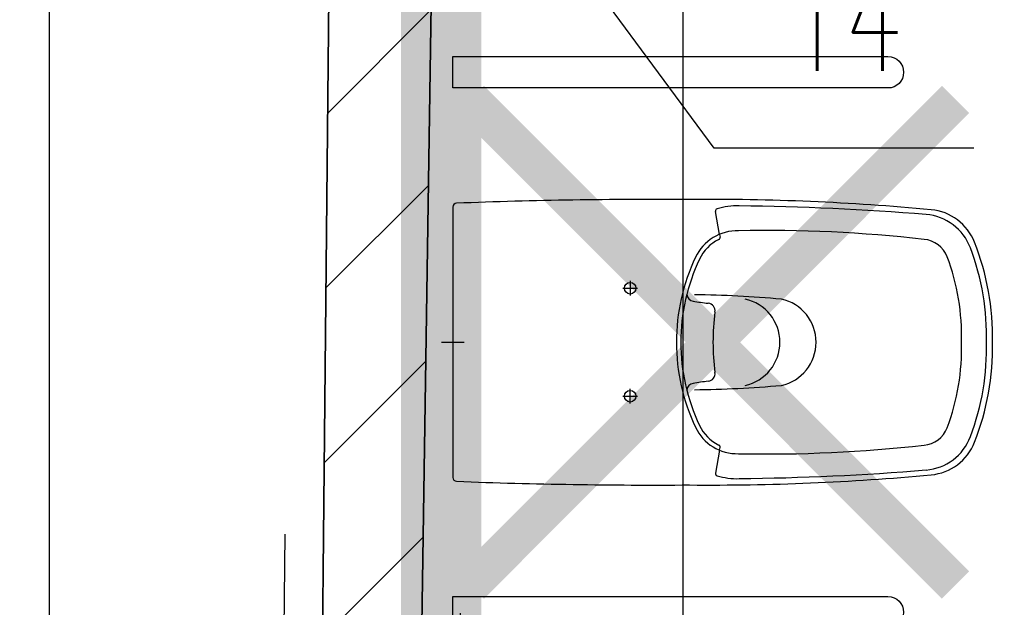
# Model space of a CAD drawing. Header units: millimetres. Extents: x 19887 to 192597, y -14203 to 39042.
# Tile 106 of 256: x 39741 to 39925, y -10620 to -10510. Entities that reach past the tile are written whole.
import ezdxf

# ---------------------------------------------------------------- set-up
doc = ezdxf.new("R2010")
doc.units = ezdxf.units.MM
doc.linetypes.add('ACAD_ISO03W100', pattern=[30, 12, -18])
doc.linetypes.add('DASHED2', pattern=[9.525, 6.35, -3.175])
doc.layers.get('Defpoints').update_dxf_attribs({"color": 4})
for name, color, linetype in [('A_DBA-RAMKI', 6, 'Continuous'), ('Sufit podwieszany', 252, 'Continuous'), ('Wymiarowanie', 3, 'Continuous'), ('Wypełnienie', 252, 'Continuous')]:
    doc.layers.add(name, color=color, linetype=linetype)
for name, color, linetype, lineweight in [('A_DBA_URZADZENIA SANITARNE', 5, 'Continuous', 25), ('Basen_rzut_poziom_1_obrys', 252, 'Continuous', 35), ('USUNIĘCIA', 10, 'Continuous', 0)]:
    doc.layers.add(name, color=color, linetype=linetype, lineweight=lineweight)
doc.styles.add('ROMANS', font='romans.shx', dxfattribs={"width": 0.6})
doc.styles.get("Standard").update_dxf_attribs({"font": 'arial.ttf'})
doc.dimstyles.new('000001FB70622F18', dxfattribs={"dimtxt": 20, "dimasz": 5, "dimexe": 5, "dimexo": 1, "dimgap": 20, "dimtad": 1, "dimtoh": 1, "dimdec": 0, "dimtxsty": 'Standard', "dimblk": 'OBLIQUE', "dimcen": 0, "dimdle": 5, "dimclrd": 252, "dimclre": 252, "dimclrt": 252, "dimadec": 0, "dimazin": 0, "dimtfac": 1, "dimtdec": 0, "dimtmove": 0, "dimatfit": 3, "dimldrblk": 'OBLIQUE', "dimfxl": 150, "dimfxlon": 1, "dimlwd": 25, "dimlwe": 25, "dimarcsym": 1})

# ---------------------------------------------------------------- blocks, each defined once
blk = doc.blocks.new('_Oblique')
at = {"color": 0, "linetype": 'ByBlock', "lineweight": -2}
blk.add_line((-0.5, -0.5), (0.5, 0.5), dxfattribs=at)
blk = doc.blocks.new('*D694')
at = {"layer": 'Defpoints', "color": 0}
for p in [(2481.49, -4046.88), (2467.7, -4063.67), (2481.49, -4073.91)]:
    blk.add_point(p, dxfattribs=at)
at = {"layer": 'Wymiarowanie', "color": 252, "linetype": 'Continuous', "lineweight": 25}
for p, q in [((2481.49, -4047.88), (2481.49, -4078.91)), ((2467.7, -4064.67), (2467.7, -4078.91)), ((2462.7, -4073.91), (2486.49, -4073.91)), ((2467.7, -4073.91), (2462.7, -4073.91)), ((2517.2, -4131.59), (2474.6, -4073.91)), ((2481.49, -4073.91), (2486.49, -4073.91)), ((2550.92, -4131.59), (2517.2, -4131.59))]:
    blk.add_line(p, q, dxfattribs=at)
at = {"layer": 'Wymiarowanie', "color": 252, "linetype": 'ByBlock', "lineweight": 25, "xscale": 5, "yscale": 5, "zscale": 5}
blk.add_blockref('_Oblique', (2467.7, -4073.91), dxfattribs=at)
at = {"layer": 'Wymiarowanie', "color": 252, "linetype": 'ByBlock', "lineweight": 25, "xscale": 5, "yscale": 5, "zscale": 5, "rotation": 180}
blk.add_blockref('_Oblique', (2481.49, -4073.91), dxfattribs=at)
at = {"layer": 'Wymiarowanie', "color": 252, "insert": (2534.06, -4114.09), "char_height": 15, "attachment_point": 5, "style": 'ROMANS'}
blk.add_mtext('14', dxfattribs=at)
blk = doc.blocks.new('*D716')
at = {"layer": 'Defpoints', "color": 0}
for p in [(2354.27, -4047.21), (2476.63, -4368.67), (2513.17, -4368.67)]:
    blk.add_point(p, dxfattribs=at)
at = {"layer": 'Wymiarowanie', "color": 252, "linetype": 'Continuous', "lineweight": 25}
for p, q in [((2513.17, -4042.21), (2513.17, -4373.67)), ((2363.17, -4047.21), (2518.17, -4047.21)), ((2477.63, -4368.67), (2518.17, -4368.67))]:
    blk.add_line(p, q, dxfattribs=at)
at = {"layer": 'Wymiarowanie', "color": 252, "linetype": 'ByBlock', "lineweight": 25, "xscale": 5, "yscale": 5, "zscale": 5}
for p, rotation in [((2513.17, -4047.21), 90), ((2513.17, -4368.67), 270)]:
    blk.add_blockref('_Oblique', p, dxfattribs=dict(at, rotation=rotation))
at = {"layer": 'Wymiarowanie', "color": 252, "insert": (2530.67, -4207.94), "char_height": 15, "attachment_point": 5, "rotation": 270, "style": 'ROMANS'}
blk.add_mtext('321', dxfattribs=at)
blk = doc.blocks.new('*D722')
at = {"layer": 'Defpoints', "color": 0}
for p in [(2467.7, -4063.67), (2430.95, -4396.62), (2464.4, -4396.62)]:
    blk.add_point(p, dxfattribs=at)
at = {"layer": 'Wymiarowanie', "color": 252, "linetype": 'Continuous', "lineweight": 25}
for p, q in [((2430.95, -4058.67), (2430.95, -4401.62)), ((2466.7, -4063.67), (2425.95, -4063.67)), ((2463.4, -4396.62), (2425.95, -4396.62))]:
    blk.add_line(p, q, dxfattribs=at)
at = {"layer": 'Wymiarowanie', "color": 252, "linetype": 'ByBlock', "lineweight": 25, "xscale": 5, "yscale": 5, "zscale": 5}
for p, rotation in [((2430.95, -4063.67), 90), ((2430.95, -4396.62), 270)]:
    blk.add_blockref('_Oblique', p, dxfattribs=dict(at, rotation=rotation))
at = {"layer": 'Wymiarowanie', "color": 252, "insert": (2413.45, -4230.14), "char_height": 15, "attachment_point": 5, "rotation": 90, "style": 'ROMANS'}
blk.add_mtext('333', dxfattribs=at)
blk = doc.blocks.new('G$CF5E15B28')
at = {"layer": 'Wypełnienie'}
h = blk.add_hatch(dxfattribs=at)
h.set_pattern_fill('ANSI31', color=253, scale=5, angle=90)
h.set_pattern_definition([(45, (-31599.654, -23084.227), (-11.22532, 11.22532), [])])
h.paths.add_polyline_path([(2527.78, -3792.93), (385.45, -3790.77), (385.45, -3821.86), (390.83, -3821.6), (391.95, -3911.6), (407.97, -3911.6), (408.51, -3823.06), (1217.59, -3822.83), (1217.59, -4029.44), (1060.17, -4028.42), (1060.17, -4064.91), (1091.26, -4064.91), (1091.26, -4043.43), (1216.23, -4043.43), (1216.23, -4063.03), (1229.37, -4063.03), (1229.37, -3822.83), (2344.27, -3822.51), (2342.25, -4063.67), (2467.7, -4063.67), (2464.4, -4396.62), (2455.31, -4396.62), (2455.89, -4416.87), (2453.74, -4416.87), (2453.74, -4424.34), (2581.42, -4423.94), (2581.42, -4414.9), (2578.51, -4414.9), (2579, -4396.25), (2505.98, -4396.25), (2505.68, -4368.36), (2476.63, -4368.67), (2481.49, -4046.88), (2354.27, -4047.21), (2356.87, -3822.5), (2527.78, -3822.31)])
at = {"layer": 'Basen_rzut_poziom_1_obrys', "color": 253, "elevation": 0}
for points in [[(2481.49, -4046.88), (2476.63, -4368.67)], [(2455.31, -4396.62), (2464.4, -4396.62), (2467.7, -4063.67)]]:
    blk.add_lwpolyline(points, dxfattribs=at)
at = {"layer": 'Sufit podwieszany', "color": 253, "linetype": 'ACAD_ISO03W100', "ltscale": 5, "elevation": 0}
for points in [[(2486.49, -4041.88), (2481.7, -4363.62)], [(2450.31, -4391.62), (2459.45, -4391.62), (2462.65, -4068.67)]]:
    blk.add_lwpolyline(points, dxfattribs=at)
at = {"layer": 'Wymiarowanie', "color": 253}
for base, p1, p2, override, picture, middle in [((2513.17, -4368.67, 0), (2354.27, -4047.21, 0), (2476.63, -4368.67, 0), {"dimtxt": 15, "dimgap": 10, "dimtad": 2, "dimtxsty": 'ROMANS', "dimtmove": 1}, '*D716', (2530.67, -4207.94, 0)), ((2430.95, -4396.62, 0), (2467.7, -4063.67, 0), (2464.4, -4396.62, 0), {"dimtxt": 15, "dimgap": 10, "dimtxsty": 'ROMANS'}, '*D722', (2413.45, -4230.14, 0))]:
    dim = blk.add_linear_dim(base=base, p1=p1, p2=p2, angle=90, dimstyle='000001FB70622F18', override=override, dxfattribs=at)
    dim.commit()
    dim.dimension.update_dxf_attribs({"geometry": picture, "text_midpoint": middle})
dim = blk.add_linear_dim(base=(2481.49, -4073.91, 0), p1=(2467.7, -4063.67, 0), p2=(2481.49, -4046.88, 0), angle=0, dimstyle='000001FB70622F18', override={"dimtxt": 15, "dimgap": 10, "dimtxsty": 'ROMANS', "dimtmove": 1}, dxfattribs=at)
dim.commit()
dim.dimension.update_dxf_attribs({"geometry": '*D694', "text_midpoint": (2527.2, -4131.59, 0), "dimtype": 160})

msp = doc.modelspace()

# ---------------------------------------------------------------- linework, layer by layer
at = {"layer": 'A_DBA-RAMKI', "color": 210, "linetype": 'DASHED2', "ltscale": 10, "const_width": 15, "elevation": 0}
msp.add_lwpolyline([(38559.17, -11340.09), (38565.99, -10955.62), (39820.05, -10949.9), (39820.05, -10412.83), (39820.05, -10412.83), (39820.05, -10412.83), (39639.14, -10412.68), (39639.14, -10047.78), (35973.57, -10044.16)], dxfattribs=at)
at = {"layer": 'A_DBA_URZADZENIA SANITARNE', "color": 4, "ltscale": 4}
for p, q in [((39872.08, -10550.36, 0), (39871.3, -10546.08, 0)), ((39872.08, -10590.64, 0), (39871.3, -10594.93, 0))]:
    msp.add_line(p, q, dxfattribs=at)
at = {"layer": 'A_DBA_URZADZENIA SANITARNE', "color": 4}
for p, q in [((39872.08, -10550.36, 0), (39872.17, -10550.86, 0)), ((39872.08, -10590.64, 0), (39872.17, -10590.14, 0))]:
    msp.add_line(p, q, dxfattribs=at)
at = {"layer": 'A_DBA_URZADZENIA SANITARNE', "color": 4, "ltscale": 2}
for p, q in [((39855.37, -10559.05, 0), (39855.37, -10561.79, 0)), ((39854, -10560.42, 0), (39856.75, -10560.42, 0)), ((39820.15, -10570.5, 0), (39824.36, -10570.5, 0)), ((39855.37, -10581.95, 0), (39855.37, -10579.21, 0)), ((39854, -10580.58, 0), (39856.75, -10580.58, 0))]:
    msp.add_line(p, q, dxfattribs=at)
at = {"layer": 'A_DBA_URZADZENIA SANITARNE', "color": 4, "elevation": 0}
for points in [[(39903.54, -10517.17, -1), (39903.54, -10523.04), (39822.26, -10523.04), (39822.26, -10517.17)], [(39822.26, -10595.74, 0.403038), (39822.95, -10596.46, 0.011256), (39866.47, -10597.14, 0.025385), (39911.61, -10595.25, 0.282342), (39919.73, -10589.17, 0.101012), (39923.05, -10570.5, 0.101012), (39919.73, -10551.84, 0.282342), (39911.61, -10545.76, 0.025385), (39866.47, -10543.86, 0.011258), (39822.93, -10544.55, 0.397856), (39822.26, -10545.26)], [(39903.54, -10617.97, -1), (39903.54, -10623.84), (39822.26, -10623.84), (39822.26, -10617.97)]]:
    msp.add_lwpolyline(points, format="xyb", close=True, dxfattribs=at)
at = {"layer": 'A_DBA_URZADZENIA SANITARNE', "color": 4}
for centre in [(39855.37, -10560.42, 0), (39855.37, -10580.58, 0)]:
    msp.add_circle(centre, 1.08, dxfattribs=at)
at = {"layer": 'A_DBA_URZADZENIA SANITARNE', "color": 4, "ltscale": 4}
for centre, radius, start, end in [((39875.39, -10558.34, 0), 13.3, 88.4956, 106.5425), ((39870.05, -11046.66, 0), 501.65, 85.3569, 89.3496), ((39871.73, -10546, 0), 0.432, 106.5425, 190.2401), ((39909.89, -10556.33, 0), 9.7, 20.7694, 85.4645), ((39875.6, -10569.32, 0), 46.37, 358.3223, 20.7597), ((39875.6, -10571.68, 0), 46.37, 339.2403, 1.6777), ((39909.89, -10584.68, 0), 9.7, 274.5355, 339.2306), ((39871.73, -10595, 0), 0.432, 169.7599, 253.4575), ((39870.05, -10094.34, 0), 501.65, 270.6504, 274.6431), ((39875.39, -10582.67, 0), 13.3, 253.4575, 271.5044)]:
    msp.add_arc(centre, radius, start, end, dxfattribs=at)
at = {"layer": 'A_DBA_URZADZENIA SANITARNE', "color": 4}
for centre, radius, start, end in [((39875.39, -10558.34, 0), 8.64, 88.4956, 154.604), ((39871.74, -10550.94, 0), 0.432, 296.26, 10.2401), ((39881.02, -10808.93, 0), 259.29, 83.5187, 91.1932), ((39875.39, -10558.34, 0), 7.82, 116.26, 154.604), ((39909.89, -10556.33, 0), 5.04, 20.7694, 85.4645), ((39875.6, -10569.32, 0), 41.71, 358.3223, 20.7597), ((39901.02, -10570.5, 0), 37, 154.604, 180), ((39901.02, -10570.5, 0), 36.18, 154.604, 180), ((39867.38, -10561.41, 0), 1.44, 186.8844, 260.4399), ((39864.95, -10772.78, 0), 211.15, 84.9255, 89.3411), ((39875.77, -10511.58, 0), 51.97, 260.4399, 263.5747), ((39869.8, -10564.66, 0), 1.44, 352.3752, 83.5747), ((39875.15, -10570.48, 0), 8.2, 359.7929, 77.8849), ((39881.91, -10570.48, 0), 8.2, 359.7929, 77.8849), ((39913.48, -10570.5, 0), 42.63, 172.3752, 180), ((39901.02, -10570.5, 0), 37, 180, 205.396), ((39901.02, -10570.5, 0), 36.18, 180, 205.396), ((39913.48, -10570.5, 0), 42.63, 180, 187.6248), ((39875.15, -10570.54, 0), 8.2, 282.1151, 0.2071), ((39881.91, -10570.54, 0), 8.2, 282.1151, 0.2071), ((39875.6, -10571.68, 0), 41.71, 339.2403, 1.6777), ((39869.8, -10576.35, 0), 1.44, 276.4253, 7.6248), ((39867.38, -10579.6, 0), 1.44, 99.5601, 173.1156), ((39875.77, -10629.42, 0), 51.97, 96.4253, 99.5601), ((39864.95, -10368.23, 0), 211.15, 270.6589, 275.0745), ((39875.39, -10582.67, 0), 8.64, 205.396, 271.5044), ((39875.39, -10582.67, 0), 7.82, 205.396, 243.74), ((39909.89, -10584.68, 0), 5.04, 274.5355, 339.2306), ((39871.74, -10590.06, 0), 0.432, 349.7599, 63.74), ((39881.02, -10332.07, 0), 259.29, 268.8068, 276.4813)]:
    msp.add_arc(centre, radius, start, end, dxfattribs=at)
at = {"layer": 'USUNIĘCIA', "const_width": 7.2, "elevation": 0}
for points in [[(39825.52, -10525.18), (39916.17, -10615.83)], [(39825.52, -10615.83), (39916.17, -10525.18)]]:
    msp.add_lwpolyline(points, dxfattribs=at)

# ---------------------------------------------------------------- block references
at = {"xscale": 1.44, "yscale": 1.44, "zscale": 1.44}
msp.add_blockref('G$CF5E15B28', (36246.28, -4584.77, 0), dxfattribs=at)

doc.saveas('drawing.dxf')
